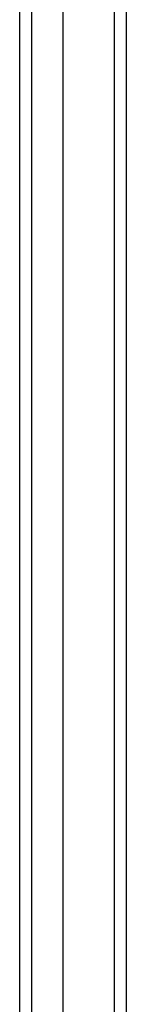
# Model space of a CAD drawing. Header units: inches. Extents: x 21 to 549, y 60 to 259.
# Tile 69 of 129: x 296.825 to 297.691, y 153.199 to 161.199. Entities that reach past the tile are written whole.
import ezdxf

# ---------------------------------------------------------------- set-up
doc = ezdxf.new("R2010")
doc.units = ezdxf.units.IN
doc.header["$MEASUREMENT"] = 0
doc.layers.add('Visible Edges(ANSI)', color=7, linetype='Continuous', lineweight=25)
doc.layers.add('Visible Tangent Edges(ANSI)', color=7, linetype='Continuous', lineweight=25)

msp = doc.modelspace()

# ---------------------------------------------------------------- linework, layer by layer
at = {"layer": 'Visible Edges(ANSI)'}
for p, q in [((297.1793, 145.9078), (297.1793, 176.4905)), ((297.6911, 176.3252), (297.6911, 146.0732)), ((296.825, 146.0963), (296.825, 176.302))]:
    msp.add_line(p, q, dxfattribs=at)
at = {"layer": 'Visible Tangent Edges(ANSI)'}
for p, q in [((297.5921, 177.1002), (297.5921, 145.2982)), ((296.924, 145.9663), (296.924, 176.432))]:
    msp.add_line(p, q, dxfattribs=at)

doc.saveas('drawing.dxf')
